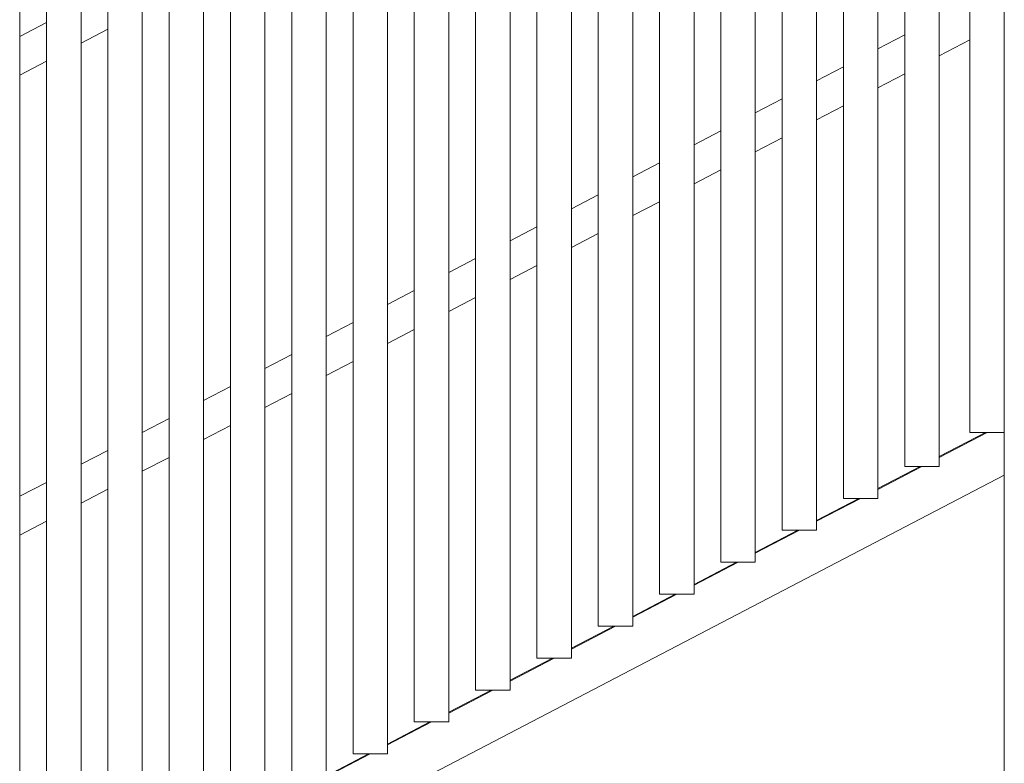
# Model space of a CAD drawing. Header units: millimetres. Extents: x -65 to 293624, y -1905 to 31061.
# Tile 219 of 256: x 116272 to 117557, y 21554 to 22524. Entities that reach past the tile are written whole.
import ezdxf

# ---------------------------------------------------------------- set-up
doc = ezdxf.new("R2010")
doc.units = ezdxf.units.MM
doc.header["$MEASUREMENT"] = 0
for name, color, linetype in [('1244 Fassaadivarustus.AR', 7, 'Continuous'), ('1245 Klaasfassaadid.AR', 7, 'Continuous'), ('1245 Sisehoovi varjestus.AR', 7, 'Continuous'), ('1253 Terrassipostid.AR', 7, 'Continuous')]:
    doc.layers.add(name, color=color, linetype=linetype)

# ---------------------------------------------------------------- blocks, each defined once
blk = doc.blocks.new('Section Element_1062_3', base_point=(20443.1, 12361.4))
at = {"layer": '1253 Terrassipostid.AR', "color": 7, "linetype": 'Continuous', "lineweight": 13}
blk.add_line((117556.9, 18514.4), (117556.9, 23406.5), dxfattribs=at)
blk = doc.blocks.new('Section Element_1121_3', base_point=(20443.1, 12361.4))
at = {"layer": '1244 Fassaadivarustus.AR', "color": 7, "linetype": 'Continuous', "lineweight": 13}
for p, q in [((117534.4, 21985.3), (117471.9, 21952.7)), ((117532.2, 21985.3), (117471.9, 21953.9)), ((117449.4, 21941), (117391.9, 21911)), ((117447.2, 21941), (117391.9, 21912.2)), ((117369.4, 21899.3), (117311.9, 21869.4)), ((117367.2, 21899.3), (117311.9, 21870.5)), ((117289.4, 21857.6), (117231.9, 21827.7)), ((117287.2, 21857.6), (117231.9, 21828.8)), ((117209.4, 21816), (117151.9, 21786)), ((117207.2, 21816), (117151.9, 21787.1)), ((117129.4, 21774.3), (117071.9, 21744.3)), ((117127.2, 21774.3), (117071.9, 21745.4)), ((117049.4, 21732.6), (116991.9, 21702.6)), ((117047.2, 21732.6), (116991.9, 21703.8)), ((116969.4, 21690.9), (116911.9, 21661)), ((116967.2, 21690.9), (116911.9, 21662.1)), ((116889.4, 21649.2), (116831.9, 21619.3)), ((116887.2, 21649.2), (116831.9, 21620.4)), ((116809.4, 21607.6), (116751.9, 21577.6)), ((116807.2, 21607.6), (116751.9, 21578.7)), ((116729.4, 21565.9), (116671.9, 21535.9)), ((116727.2, 21565.9), (116671.9, 21537))]:
    blk.add_line(p, q, dxfattribs=at)
blk = doc.blocks.new('Section Element_1648_3', base_point=(20443.1, 12361.4))
at = {"layer": '1245 Klaasfassaadid.AR', "color": 7, "linetype": 'Continuous', "lineweight": 13}
blk.add_line((116561.9, 21410.9), (117556.9, 21929.4), dxfattribs=at)
blk = doc.blocks.new('Section Element_1770_3', base_point=(20443.1, 12361.4))
at = {"layer": '1245 Sisehoovi varjestus.AR', "color": 7, "linetype": 'Continuous', "lineweight": 13}
blk.add_line((116271.9, 21315.8), (116271.9, 23208.3), dxfattribs=at)
blk = doc.blocks.new('Section Element_1771_3', base_point=(20443.1, 12361.4))
at = {"layer": '1245 Sisehoovi varjestus.AR', "color": 7, "linetype": 'Continuous', "lineweight": 13}
for p, q in [((116351.9, 21357.5), (116351.9, 23220.6)), ((116306.9, 21357.5), (116306.9, 23213.7)), ((116306.9, 21357.5), (116351.9, 21357.5))]:
    blk.add_line(p, q, dxfattribs=at)
blk = doc.blocks.new('Section Element_1772_3', base_point=(20443.1, 12361.4))
at = {"layer": '1245 Sisehoovi varjestus.AR', "color": 7, "linetype": 'Continuous', "lineweight": 13}
for p, q in [((116431.9, 21399.1), (116431.9, 23233)), ((116386.9, 21399.1), (116386.9, 23226)), ((116386.9, 21399.1), (116431.9, 21399.1))]:
    blk.add_line(p, q, dxfattribs=at)
blk = doc.blocks.new('Section Element_1773_3', base_point=(20443.1, 12361.4))
at = {"layer": '1245 Sisehoovi varjestus.AR', "color": 7, "linetype": 'Continuous', "lineweight": 13}
for p, q in [((116466.9, 21440.8), (116466.9, 23238.4)), ((116511.9, 21440.8), (116511.9, 23245.3)), ((116466.9, 21440.8), (116511.9, 21440.8))]:
    blk.add_line(p, q, dxfattribs=at)
blk = doc.blocks.new('Section Element_1774_3', base_point=(20443.1, 12361.4))
at = {"layer": '1245 Sisehoovi varjestus.AR', "color": 7, "linetype": 'Continuous', "lineweight": 13}
for p, q in [((116546.9, 21482.5), (116546.9, 23250.7)), ((116591.9, 21482.5), (116591.9, 23257.7)), ((116546.9, 21482.5), (116591.9, 21482.5))]:
    blk.add_line(p, q, dxfattribs=at)
blk = doc.blocks.new('Section Element_1775_3', base_point=(20443.1, 12361.4))
at = {"layer": '1245 Sisehoovi varjestus.AR', "color": 7, "linetype": 'Continuous', "lineweight": 13}
for p, q in [((116626.9, 21524.2), (116626.9, 23263.1)), ((116671.9, 21524.2), (116671.9, 23270)), ((116626.9, 21524.2), (116671.9, 21524.2))]:
    blk.add_line(p, q, dxfattribs=at)
blk = doc.blocks.new('Section Element_1776_3', base_point=(20443.1, 12361.4))
at = {"layer": '1245 Sisehoovi varjestus.AR', "color": 7, "linetype": 'Continuous', "lineweight": 13}
for p, q in [((116706.9, 21565.9), (116706.9, 23275.4)), ((116751.9, 21565.9), (116751.9, 23282.3)), ((116706.9, 21565.9), (116751.9, 21565.9))]:
    blk.add_line(p, q, dxfattribs=at)
blk = doc.blocks.new('Section Element_1777_3', base_point=(20443.1, 12361.4))
at = {"layer": '1245 Sisehoovi varjestus.AR', "color": 7, "linetype": 'Continuous', "lineweight": 13}
for p, q in [((116786.9, 21607.6), (116786.9, 23287.7)), ((116831.9, 21607.6), (116831.9, 23294.7)), ((116786.9, 21607.6), (116831.9, 21607.6))]:
    blk.add_line(p, q, dxfattribs=at)
blk = doc.blocks.new('Section Element_1778_3', base_point=(20443.1, 12361.4))
at = {"layer": '1245 Sisehoovi varjestus.AR', "color": 7, "linetype": 'Continuous', "lineweight": 13}
for p, q in [((116866.9, 21649.2), (116866.9, 23300.1)), ((116911.9, 21649.2), (116911.9, 23307)), ((116866.9, 21649.2), (116911.9, 21649.2))]:
    blk.add_line(p, q, dxfattribs=at)
blk = doc.blocks.new('Section Element_1779_3', base_point=(20443.1, 12361.4))
at = {"layer": '1245 Sisehoovi varjestus.AR', "color": 7, "linetype": 'Continuous', "lineweight": 13}
for p, q in [((116946.9, 21690.9), (116946.9, 23312.4)), ((116991.9, 21690.9), (116991.9, 23319.4)), ((116946.9, 21690.9), (116991.9, 21690.9))]:
    blk.add_line(p, q, dxfattribs=at)
blk = doc.blocks.new('Section Element_1780_3', base_point=(20443.1, 12361.4))
at = {"layer": '1245 Sisehoovi varjestus.AR', "color": 7, "linetype": 'Continuous', "lineweight": 13}
for p, q in [((117026.9, 21732.6), (117026.9, 23324.8)), ((117071.9, 21732.6), (117071.9, 23331.7)), ((117026.9, 21732.6), (117071.9, 21732.6))]:
    blk.add_line(p, q, dxfattribs=at)
blk = doc.blocks.new('Section Element_1781_3', base_point=(20443.1, 12361.4))
at = {"layer": '1245 Sisehoovi varjestus.AR', "color": 7, "linetype": 'Continuous', "lineweight": 13}
for p, q in [((117106.9, 21774.3), (117106.9, 23337.1)), ((117151.9, 21774.3), (117151.9, 23344)), ((117106.9, 21774.3), (117151.9, 21774.3))]:
    blk.add_line(p, q, dxfattribs=at)
blk = doc.blocks.new('Section Element_1782_3', base_point=(20443.1, 12361.4))
at = {"layer": '1245 Sisehoovi varjestus.AR', "color": 7, "linetype": 'Continuous', "lineweight": 13}
for p, q in [((117186.9, 21816), (117186.9, 23349.4)), ((117231.9, 21816), (117231.9, 23356.4)), ((117186.9, 21816), (117231.9, 21816))]:
    blk.add_line(p, q, dxfattribs=at)
blk = doc.blocks.new('Section Element_1783_3', base_point=(20443.1, 12361.4))
at = {"layer": '1245 Sisehoovi varjestus.AR', "color": 7, "linetype": 'Continuous', "lineweight": 13}
for p, q in [((117266.9, 21857.6), (117266.9, 23361.8)), ((117311.9, 21857.6), (117311.9, 23368.7)), ((117266.9, 21857.6), (117311.9, 21857.6))]:
    blk.add_line(p, q, dxfattribs=at)
blk = doc.blocks.new('Section Element_1784_3', base_point=(20443.1, 12361.4))
at = {"layer": '1245 Sisehoovi varjestus.AR', "color": 7, "linetype": 'Continuous', "lineweight": 13}
for p, q in [((117391.9, 21899.3), (117391.9, 23381.1)), ((117346.9, 21899.3), (117346.9, 23374.1)), ((117346.9, 21899.3), (117391.9, 21899.3))]:
    blk.add_line(p, q, dxfattribs=at)
blk = doc.blocks.new('Section Element_1785_3', base_point=(20443.1, 12361.4))
at = {"layer": '1245 Sisehoovi varjestus.AR', "color": 7, "linetype": 'Continuous', "lineweight": 13}
for p, q in [((117471.9, 21941), (117471.9, 23393.4)), ((117426.9, 21941), (117426.9, 23386.5)), ((117426.9, 21941), (117471.9, 21941))]:
    blk.add_line(p, q, dxfattribs=at)
blk = doc.blocks.new('Section Element_1883_3', base_point=(20443.1, 12361.4))
at = {"layer": '1245 Sisehoovi varjestus.AR', "color": 7, "linetype": 'Continuous', "lineweight": 13}
for p, q in [((117426.9, 22503.8), (117391.9, 22485.5)), ((117511.9, 22497.3), (117471.9, 22476.5)), ((117346.9, 22462.1), (117311.9, 22443.8)), ((117426.9, 22453), (117391.9, 22434.8)), ((117266.9, 22420.4), (117231.9, 22402.2)), ((117346.9, 22411.3), (117311.9, 22393.1)), ((117186.9, 22378.7), (117151.9, 22360.5)), ((117266.9, 22369.7), (117231.9, 22351.4)), ((117106.9, 22337), (117071.9, 22318.8)), ((117186.9, 22328), (117151.9, 22309.7)), ((117026.9, 22295.4), (116991.9, 22277.1)), ((117106.9, 22286.3), (117071.9, 22268.1)), ((116946.9, 22253.7), (116911.9, 22235.4)), ((117026.9, 22244.6), (116991.9, 22226.4)), ((116866.9, 22212), (116831.9, 22193.8)), ((116946.9, 22202.9), (116911.9, 22184.7)), ((116786.9, 22170.3), (116751.9, 22152.1)), ((116866.9, 22161.3), (116831.9, 22143)), ((116706.9, 22128.6), (116671.9, 22110.4)), ((116786.9, 22119.6), (116751.9, 22101.3)), ((116626.9, 22086.9), (116591.9, 22068.7)), ((116706.9, 22077.9), (116671.9, 22059.7)), ((116546.9, 22045.3), (116511.9, 22027)), ((116626.9, 22036.2), (116591.9, 22018)), ((116466.9, 22003.6), (116431.9, 21985.3)), ((116546.9, 21994.5), (116511.9, 21976.3)), ((116386.9, 21961.9), (116351.9, 21943.7)), ((116466.9, 21952.8), (116431.9, 21934.6)), ((116306.9, 21920.2), (116271.9, 21902)), ((116386.9, 21911.2), (116351.9, 21892.9)), ((116306.9, 21869.5), (116271.9, 21851.2))]:
    blk.add_line(p, q, dxfattribs=at)
blk = doc.blocks.new('Section Element_1915_3', base_point=(20443.1, 12361.4))
at = {"layer": '1245 Sisehoovi varjestus.AR', "color": 7, "linetype": 'Continuous', "lineweight": 13}
for p, q in [((116306.9, 22520.2), (116271.9, 22502)), ((116386.9, 22511.2), (116351.9, 22492.9)), ((116306.9, 22469.5), (116271.9, 22451.2))]:
    blk.add_line(p, q, dxfattribs=at)
blk = doc.blocks.new('Section Element_3055_3', base_point=(20443.1, 12361.4))
at = {"layer": '1245 Sisehoovi varjestus.AR', "color": 7, "linetype": 'Continuous', "lineweight": 13}
for q in [(117511.9, 23399.6), (117556.9, 21985.3)]:
    blk.add_line((117511.9, 21985.3), q, dxfattribs=at)

msp = doc.modelspace()

# ---------------------------------------------------------------- block references
at = {"layer": '1244 Fassaadivarustus.AR', "lineweight": 0}
msp.add_blockref('Section Element_1121_3', (20443.1, 12361.4), dxfattribs=at)
at = {"layer": '1245 Klaasfassaadid.AR', "lineweight": 0}
msp.add_blockref('Section Element_1648_3', (20443.1, 12361.4), dxfattribs=at)
at = {"layer": '1245 Sisehoovi varjestus.AR', "lineweight": 0}
for name in ['Section Element_1785_3', 'Section Element_3055_3', 'Section Element_1784_3', 'Section Element_1783_3', 'Section Element_1782_3', 'Section Element_1781_3', 'Section Element_1780_3', 'Section Element_1779_3', 'Section Element_1778_3', 'Section Element_1777_3', 'Section Element_1776_3', 'Section Element_1775_3', 'Section Element_1774_3', 'Section Element_1772_3', 'Section Element_1773_3', 'Section Element_1771_3', 'Section Element_1770_3', 'Section Element_1915_3', 'Section Element_1883_3']:
    msp.add_blockref(name, (20443.1, 12361.4), dxfattribs=at)
at = {"layer": '1253 Terrassipostid.AR', "lineweight": 0}
msp.add_blockref('Section Element_1062_3', (20443.1, 12361.4), dxfattribs=at)

doc.saveas('drawing.dxf')
